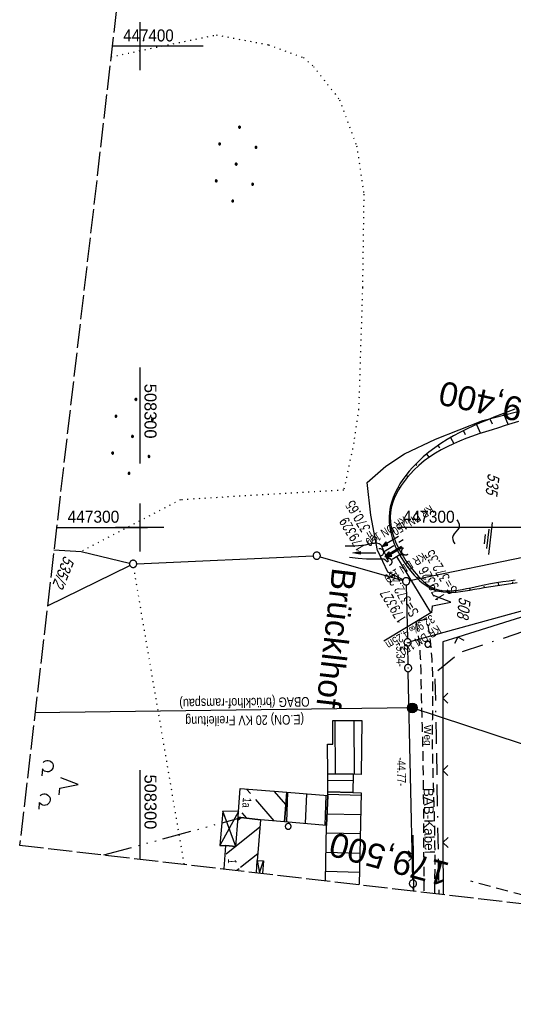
# Model space of a CAD drawing. Extents: x 508275 to 508667, y 447201 to 448341.
# Tile 1 of 33: x 508275 to 508378, y 447201 to 447406. Entities that reach past the tile are written whole.
import ezdxf
from ezdxf.enums import TextEntityAlignment as Align

# ---------------------------------------------------------------- set-up
doc = ezdxf.new("R2010")
doc.units = 0
doc.header["$LTSCALE"] = 10
doc.header["$MEASUREMENT"] = 0
for name, pattern in [('ACAD_ISO14W100', [25.5, 12, -3, 0.5, -3, 0.5, -3, 0.5, -3]), ('ACAD_ISO16W100', [73, 15, -6.5, 15, -6.5, 15, -7, 1, -7]), ('AUSGEZOGEN', [0]), ('LT00', [0]), ('LT11', [0.3, 0.2, -0.1]), ('LT14', [0.6, 0.5, -0.1]), ('LT17', [0.15, 0.1, -0.05]), ('PUNKTX2_STR', [0.6, 0.1, -0.5]), ('STRICHLINIE2', [0.375, 0.25, -0.125])]:
    doc.linetypes.add(name, pattern=pattern)
doc.layers.get('0').update_dxf_attribs({"linetype": 'LT00'})
for name, color, linetype in [('--EK_Halt-Pfeil', 4, 'LT00'), ('--EK_Haltung', 7, 'STRICHLINIE2'), ('--EK_Haltung-Text', 140, 'LT00'), ('--EK_RRB', 181, 'LT00'), ('--EK_RRB_SYMB', 181, 'LT00'), ('--EK_Schacht-Text', 5, 'LT00'), ('--EK_ST-93-1', 30, 'LT17'), ('--EL_DFK_AB_L', 21, 'LT00'), ('--EL_DFK_AB_P', 7, 'LT00'), ('--EL_Halt-Pfeil', 4, 'LT00'), ('--EL_Haltung', 182, 'STRICHLINIE2'), ('--EL_Haltung-Text', 182, 'LT00'), ('--WASSER_NUTZUNG', 180, 'Continuous'), ('ABSTAND', 8, 'LT00'), ('AS_TEXT_A', 152, 'Continuous'), ('BAB-KABEL', 220, 'ACAD_ISO16W100'), ('BAB-KABEL_TEXT', 221, 'Continuous'), ('DFK_AB_L', 21, 'LT00'), ('DFK_AB_P', 7, 'LT00'), ('DFK_BEB_SCHR', 254, 'LT00'), ('DFK_BEBAUUNG', 250, 'LT00'), ('DFK_FLUR_NR', 250, 'LT00'), ('DFK_GZPKT', 250, 'LT00'), ('DFK_HAUSNR', 250, 'LT00'), ('DFK_KATASTER', 250, 'LT00'), ('DFK_NUTZUNG', 250, 'LT00'), ('DFK_NUTZUNGSGRENZE', 70, 'PUNKTX2_STR'), ('DFK_VERMPKT', 252, 'LT00'), ('FELDWEG_TEXT', 250, 'Continuous'), ('PFEIL', 140, 'AUSGEZOGEN'), ('STROM_FREILTG', 80, 'STROMFREILEITUNG'), ('STROM_TEXT', 80, 'Continuous'), ('TELEKOM', 210, 'ACAD_ISO14W100'), ('V126_BOESCH', 250, 'LT00'), ('V126_BOSCHUNG', 250, 'LT00'), ('V126_FELDWEG', 250, 'LT11'), ('V126_GRABEN', 250, 'LT00'), ('V126_RASTER', 250, 'LT00'), ('V126_UK_DURCH', 182, 'LT00'), ('V126_ZAUN', 40, 'LT00'), ('V127_BOESCH', 250, 'LT00'), ('V127_BOSCHUNG', 250, 'LT00'), ('V127_FELDWEG', 250, 'LT11'), ('V127_GRABEN', 250, 'LT00'), ('V127_RASTER', 250, 'LT00'), ('V127_UK_DURCH', 182, 'LT00'), ('V127_ZAUN', 40, 'LT00')]:
    doc.layers.add(name, color=color, linetype=linetype)
doc.layers.add('-BLATT_126-RAND', color=7, linetype='LT14', plot=False)
doc.styles.add('Arial', font='ARIAL.TTF')
doc.styles.add('Beschrift', font='ARIAL.TTF')
doc.styles.add('Haltungsbeschriftung', font='ARIAL.TTF', dxfattribs={"width": 0.75})
doc.styles.add('schachtbeschriftung', font='romans.shx', dxfattribs={"width": 0.75, "height": 2})
doc.styles.get("Standard").update_dxf_attribs({"font": 'ARIAL.TTF'})
doc.styles.add('Strom', font='txt-alt.shx')
doc.styles.add('Versorgungsltg', font='ARIAL.TTF', dxfattribs={"width": 0.8, "height": 2})
doc.linetypes.add('STROMFREILEITUNG', pattern='A,12.7,-5.5,["xx",Strom,S=2.5,R=0,X=-2.6,Y=-0.85],-4.35', length=22.55)

# ---------------------------------------------------------------- blocks, each defined once
blk = doc.blocks.new('SYMB7010')
at = {"color": 0, "linetype": 'ByBlock'}
for points in [[(-0.031408, 0.499213), (-0.093728, 0.49134), (-0.15457, 0.475719), (-0.212975, 0.452595), (-0.268021, 0.422333), (-0.31884, 0.385411), (-0.36463, 0.342411), (-0.40467, 0.29401), (-0.438329, 0.240973), (-0.465074, 0.184136), (-0.484486, 0.124395), (-0.496256, 0.062692), (-0.5002, 0)], [(-0.5002, 0), (-0.496256, -0.062692), (-0.484486, -0.124395), (-0.465075, -0.184136), (-0.438329, -0.240973), (-0.404671, -0.29401), (-0.36463, -0.342411), (-0.31884, -0.385411), (-0.268021, -0.422333), (-0.212975, -0.452595), (-0.154571, -0.475719), (-0.093728, -0.49134), (-0.031408, -0.499213), (0.031408, -0.499213)], [(0.5002, 0), (0.496256, 0.062692), (0.484485, 0.124395), (0.465074, 0.184136), (0.438329, 0.240973), (0.40467, 0.29401), (0.36463, 0.342411), (0.31884, 0.385411), (0.268021, 0.422333), (0.212975, 0.452595), (0.15457, 0.475719), (0.093728, 0.49134), (0.031408, 0.499213), (-0.031408, 0.499213)], [(0.031408, -0.499213), (0.093728, -0.491341), (0.15457, -0.475719), (0.212975, -0.452595), (0.268021, -0.422333), (0.31884, -0.385411), (0.36463, -0.342411), (0.404671, -0.294011), (0.438329, -0.240974), (0.465075, -0.184136), (0.484486, -0.124395), (0.496256, -0.062692), (0.500201, 0)]]:
    blk.add_lwpolyline(points, dxfattribs=at)
blk = doc.blocks.new('SYMB7222')
at = {"color": 0, "linetype": 'ByBlock'}
blk.add_line((0, 0.185), (-0.11, -0.185), dxfattribs=at)
blk.add_lwpolyline([(0.25, -0.185), (0.11, -0.185), (0, 0.185)], dxfattribs=at)
blk = doc.blocks.new('Ackerland7')
at = {"layer": 'DFK_NUTZUNG', "color": 0, "linetype": 'ByBlock'}
for p, q in [((-4, 3.93), (-4, 3.67)), ((-3.95, 3.63), (-3.95, 3.97)), ((-3.9, 3.99), (-3.9, 3.61)), ((-3.85, 3.6), (-3.85, 4)), ((-3.8, 3.99), (-3.8, 3.61)), ((-3.75, 3.63), (-3.75, 3.97)), ((-3.7, 3.93), (-3.7, 3.67)), ((-3.65, 3.8), (-3.65, 3.8)), ((3.7, 3.93), (3.7, 3.67)), ((3.75, 3.63), (3.75, 3.97)), ((3.8, 3.99), (3.8, 3.61)), ((3.85, 3.6), (3.85, 4)), ((3.9, 3.99), (3.9, 3.61)), ((3.95, 3.63), (3.95, 3.97)), ((4, 3.93), (4, 3.67)), ((4.05, 3.8), (4.05, 3.8)), ((-7.85, 0.13), (-7.85, -0.13)), ((-7.8, -0.17), (-7.8, 0.17)), ((-7.75, 0.19), (-7.75, -0.19)), ((-7.7, -0.2), (-7.7, 0.2)), ((-7.65, 0.19), (-7.65, -0.19)), ((-7.6, -0.17), (-7.6, 0.17)), ((-7.55, 0.13), (-7.55, -0.13)), ((-7.5, 0), (-7.5, 0)), ((-0.15, 0.13), (-0.15, -0.13)), ((-0.1, -0.17), (-0.1, 0.17)), ((-0.05, 0.19), (-0.05, -0.19)), ((0, -0.2), (0, 0.2)), ((0.05, 0.19), (0.05, -0.19)), ((0.1, -0.17), (0.1, 0.17)), ((0.15, 0.13), (0.15, -0.13)), ((0.2, 0), (0.2, 0)), ((7.55, 0.13), (7.55, -0.13)), ((7.6, -0.17), (7.6, 0.17)), ((7.65, 0.19), (7.65, -0.19)), ((7.7, -0.2), (7.7, 0.2)), ((7.75, 0.19), (7.75, -0.19)), ((7.8, -0.17), (7.8, 0.17)), ((7.85, 0.13), (7.85, -0.13)), ((7.9, 0), (7.9, 0)), ((-4, -3.67), (-4, -3.93)), ((-3.95, -3.97), (-3.95, -3.63)), ((-3.9, -3.61), (-3.9, -3.99)), ((-3.85, -4), (-3.85, -3.6)), ((-3.8, -3.61), (-3.8, -3.99)), ((-3.75, -3.97), (-3.75, -3.63)), ((-3.7, -3.67), (-3.7, -3.93)), ((-3.65, -3.8), (-3.65, -3.8)), ((3.7, -3.67), (3.7, -3.93)), ((3.75, -3.97), (3.75, -3.63)), ((3.8, -3.61), (3.8, -3.99)), ((3.85, -4), (3.85, -3.6)), ((3.9, -3.61), (3.9, -3.99)), ((3.95, -3.97), (3.95, -3.63)), ((4, -3.67), (4, -3.93)), ((4.05, -3.8), (4.05, -3.8))]:
    blk.add_line(p, q, dxfattribs=at)
for points in [[(-3.65, 3.8), (-3.67, 3.89), (-3.73, 3.96), (-3.81, 3.99), (-3.89, 3.99), (-3.97, 3.96), (-4.03, 3.89), (-4.05, 3.8), (-4.03, 3.71), (-3.97, 3.64), (-3.89, 3.6), (-3.81, 3.6), (-3.73, 3.64), (-3.67, 3.71), (-3.65, 3.8)], [(4.05, 3.8), (4.03, 3.89), (3.97, 3.96), (3.89, 3.99), (3.81, 3.99), (3.73, 3.96), (3.67, 3.89), (3.65, 3.8), (3.67, 3.71), (3.73, 3.64), (3.81, 3.61), (3.89, 3.61), (3.97, 3.64), (4.03, 3.71), (4.05, 3.8)], [(-7.5, 0), (-7.52, 0.09), (-7.58, 0.16), (-7.66, 0.19), (-7.74, 0.19), (-7.82, 0.16), (-7.88, 0.09), (-7.9, 0)], [(0.2, 0), (0.18, 0.09), (0.12, 0.16), (0.04, 0.19), (-0.04, 0.19), (-0.12, 0.16), (-0.18, 0.09), (-0.2, 0)], [(-0.2, 0), (-0.18, -0.09), (-0.12, -0.16), (-0.04, -0.19), (0.04, -0.19), (0.12, -0.16), (0.18, -0.09), (0.2, 0)], [(7.9, 0), (7.88, 0.09), (7.82, 0.16), (7.74, 0.19), (7.66, 0.19), (7.58, 0.16), (7.52, 0.09), (7.5, 0)], [(7.5, 0), (7.52, -0.09), (7.58, -0.16), (7.66, -0.19), (7.74, -0.19), (7.82, -0.16), (7.88, -0.09), (7.9, 0)], [(-7.9, 0), (-7.88, -0.09), (-7.82, -0.16), (-7.74, -0.19), (-7.66, -0.19), (-7.58, -0.16), (-7.52, -0.09), (-7.5, 0)], [(-3.65, -3.8), (-3.67, -3.71), (-3.73, -3.64), (-3.81, -3.61), (-3.89, -3.61), (-3.97, -3.64), (-4.03, -3.71), (-4.05, -3.8), (-4.03, -3.89), (-3.97, -3.96), (-3.89, -3.99), (-3.81, -3.99), (-3.73, -3.96), (-3.67, -3.89), (-3.65, -3.8)], [(4.05, -3.8), (4.03, -3.71), (3.97, -3.64), (3.89, -3.61), (3.81, -3.61), (3.73, -3.64), (3.67, -3.71), (3.65, -3.8), (3.67, -3.89), (3.73, -3.96), (3.81, -3.99), (3.89, -3.99), (3.97, -3.96), (4.03, -3.89), (4.05, -3.8)]]:
    blk.add_lwpolyline(points, dxfattribs=at)
blk = doc.blocks.new('SYMB7201')
at = {"color": 0, "linetype": 'ByBlock'}
for p, q in [((0, 0.385), (-0.11, 0.015)), ((-0.255, -0.385), (-0.115, -0.385)), ((0.445, -0.385), (0.585, -0.385))]:
    blk.add_line(p, q, dxfattribs=at)
for points in [[(0.25, 0.015), (0.11, 0.015), (0, 0.385)], [(-0.393816, -0.383308), (-0.416239, -0.362945), (-0.432849, -0.337617), (-0.442589, -0.308936), (-0.444836, -0.27873), (-0.439449, -0.248923), (-0.426769, -0.221415), (-0.407606, -0.197958), (-0.38318, -0.180047), (-0.355047, -0.168823), (-0.325, -0.165), (-0.294953, -0.168823), (-0.26682, -0.180047), (-0.242394, -0.197959), (-0.223231, -0.221415), (-0.210551, -0.248923), (-0.205164, -0.27873), (-0.207411, -0.308936), (-0.21715, -0.337617), (-0.233761, -0.362945), (-0.256184, -0.383308)], [(0.306185, -0.383308), (0.283761, -0.362945), (0.267151, -0.337617), (0.257411, -0.308936), (0.255164, -0.27873), (0.260552, -0.248923), (0.273231, -0.221415), (0.292394, -0.197958), (0.31682, -0.180047), (0.344953, -0.168823), (0.375, -0.165), (0.405047, -0.168823), (0.43318, -0.180047), (0.457606, -0.197959), (0.476769, -0.221415), (0.489449, -0.248923), (0.494836, -0.27873), (0.492589, -0.308936), (0.48285, -0.337617), (0.466239, -0.362945), (0.443816, -0.383308)]]:
    blk.add_lwpolyline(points, dxfattribs=at)
blk = doc.blocks.new('SYMB0003')
at = {"color": 0, "linetype": 'ByBlock'}
for p, q in [((-0.015712, 0), (0.010166, 0.012015)), ((0, -0.021257), (-0.015712, 0)), ((0.010166, 0.012015), (0, -0.021257))]:
    blk.add_line(p, q, dxfattribs=at)
for points in [[(-0.031395, 0.499013), (-0.093691, 0.491144), (-0.154509, 0.475528), (-0.21289, 0.452414), (-0.267913, 0.422164), (-0.318712, 0.385257), (-0.364484, 0.342274), (-0.404509, 0.293893), (-0.438154, 0.240877), (-0.464888, 0.184062), (-0.484292, 0.124345), (-0.496058, 0.062667), (-0.5, 0)], [(-0.5, 0), (-0.496058, -0.062667), (-0.484292, -0.124345), (-0.464888, -0.184062), (-0.438154, -0.240877), (-0.404509, -0.293893), (-0.364485, -0.342274), (-0.318712, -0.385257), (-0.267914, -0.422164), (-0.21289, -0.452414), (-0.154509, -0.475529), (-0.093691, -0.491144), (-0.031395, -0.499014), (0.031395, -0.499014)], [(0.5, 0), (0.496057, 0.062667), (0.484292, 0.124345), (0.464888, 0.184062), (0.438153, 0.240877), (0.404509, 0.293893), (0.364484, 0.342274), (0.318712, 0.385257), (0.267913, 0.422164), (0.21289, 0.452414), (0.154509, 0.475528), (0.093691, 0.491144), (0.031395, 0.499013), (-0.031395, 0.499013)], [(0.031395, -0.499014), (0.093691, -0.491144), (0.154509, -0.475529), (0.21289, -0.452414), (0.267914, -0.422164), (0.318712, -0.385257), (0.364485, -0.342274), (0.404509, -0.293893), (0.438154, -0.240877), (0.464889, -0.184062), (0.484292, -0.124345), (0.496058, -0.062667), (0.5, 0)]]:
    blk.add_lwpolyline(points, dxfattribs=at)
blk = doc.blocks.new('SYMB0024')
at = {"color": 0, "linetype": 'ByBlock'}
for p, q in [((-0.5, 0.5), (0, 0)), ((0, 0), (0.5, 0.5))]:
    blk.add_line(p, q, dxfattribs=at)
blk = doc.blocks.new('Pfreil3')
at = {"layer": 'PFEIL'}
blk.add_hatch(color=256, dxfattribs=at).paths.add_polyline_path([(-1.55, 0.27), (-1.55, -0.27), (0, 0)])
for p, q in [((-1.55, 0), (-4.83, 0)), ((-1.55, -0.27), (-1.55, 0.27)), ((-1.55, 0.27), (0, 0)), ((0, 0), (-1.55, -0.27))]:
    blk.add_line(p, q, dxfattribs=at)
blk = doc.blocks.new('SYMB1107')
at = {"color": 0, "linetype": 'ByBlock'}
for points in [[(-0.2, 0), (-0.196157, 0.039018), (-0.184776, 0.076537), (-0.166294, 0.111114), (-0.141421, 0.141421), (-0.111114, 0.166294), (-0.076537, 0.184776), (-0.039018, 0.196157), (0, 0.2)], [(0, 0.2), (0.039018, 0.196157), (0.076537, 0.184776), (0.111114, 0.166294), (0.141421, 0.141421), (0.166294, 0.111114), (0.184776, 0.076537), (0.196157, 0.039018), (0.2, 0)]]:
    blk.add_lwpolyline(points, dxfattribs=at)
blk = doc.blocks.new('SYMB7251')
at = {"color": 0, "linetype": 'ByBlock'}
for points in [[(-0.25, 0), (-0.208333, 0.028889), (-0.166667, 0.051111), (-0.125, 0.06), (-0.083333, 0.051111), (-0.041667, 0.028889), (0, 0)], [(0, 0), (0.041667, -0.028889), (0.083333, -0.051111), (0.125, -0.06), (0.166667, -0.051111), (0.208333, -0.028889), (0.25, 0)]]:
    blk.add_lwpolyline(points, dxfattribs=at)
blk = doc.blocks.new('SYMB0070')
at = {"color": 0, "linetype": 'ByBlock'}
for p, q in [((-0.5, 0), (0.2, 0)), ((0.5, 0), (0.2, 0.1)), ((0.2, 0.1), (0.2, 0)), ((0.468, 0), (0.21, 0.086)), ((0.21, 0.086), (0.21, -0.086)), ((0.21, -0.086), (0.468, 0)), ((0.22, -0.072), (0.437, 0)), ((0.23, -0.058), (0.405, 0)), ((0.24, -0.045), (0.374, 0)), ((0.342, 0), (0.25, 0.031)), ((0.25, 0.031), (0.25, -0.031)), ((0.25, -0.031), (0.342, 0)), ((0.26, -0.017), (0.31, 0)), ((0.27, -0.003), (0.279, 0))]:
    blk.add_line(p, q, dxfattribs=at)
for points in [[(0.2, 0), (0.2, -0.1), (0.5, 0)], [(0.437, 0), (0.22, 0.072), (0.22, -0.072)], [(0.405, 0), (0.23, 0.058), (0.23, -0.058)], [(0.374, 0), (0.24, 0.045), (0.24, -0.045)], [(0.31, 0), (0.26, 0.017), (0.26, -0.017)], [(0.279, 0), (0.27, 0.003), (0.27, -0.003)]]:
    blk.add_lwpolyline(points, dxfattribs=at)
blk = doc.blocks.new('WASSER2')
at = {"layer": '--EK_RRB_SYMB'}
for p, q in [((-0.335, 0), (0.335, 0)), ((-0.191, -0.054), (0.215, -0.054)), ((-0.071, -0.116), (0.123, -0.116))]:
    blk.add_line(p, q, dxfattribs=at)
blk = doc.blocks.new('SYMB0011')
at = {"color": 0, "linetype": 'ByBlock'}
for p, q in [((0.5, 0), (-0.5, 0)), ((0, 0.5), (0, -0.5))]:
    blk.add_line(p, q, dxfattribs=at)

msp = doc.modelspace()

# ---------------------------------------------------------------- hatches: boundary and pattern name
at = {"layer": 'STROM_TEXT'}
h = msp.add_hatch(color=256, dxfattribs=at)
edge = h.paths.add_edge_path()
edge.add_arc((508356.7, 447262.52), 1, 0, 360)

# ---------------------------------------------------------------- linework, layer by layer
at = {"layer": '--EK_Haltung', "color": 81}
msp.add_line((508350.71, 447294.98), (508354.8, 447297.5), dxfattribs=at)
at = {"layer": '--EK_Haltung'}
msp.add_line((508354.63, 447294.68), (508352.28, 447293.25), dxfattribs=at)
at = {"layer": '--EK_Haltung-Text', "flags": 128}
msp.add_lwpolyline([(508350.76, 447276.44), (508360.53, 447282.34), (508353.46, 447293.97)], dxfattribs=at)
at = {"layer": '--EK_RRB'}
msp.add_lwpolyline([(508378.04, 447324.6), (508376.59, 447324.05), (508375.13, 447323.49), (508373.68, 447322.93), (508372.24, 447322.34), (508370.81, 447321.74), (508369.4, 447321.11), (508368, 447320.46), (508366.62, 447319.77), (508365.27, 447319.04), (508363.94, 447318.27), (508362.65, 447317.45), (508361.39, 447316.58), (508360.17, 447315.65), (508358.99, 447314.66), (508357.86, 447313.61), (508356.77, 447312.49), (508356.06, 447311.68), (508355.38, 447310.83), (508354.73, 447309.96), (508354.13, 447309.06), (508353.59, 447308.13), (508353.11, 447307.18), (508352.69, 447306.21), (508352.35, 447305.22), (508352.1, 447304.22), (508351.93, 447303.2), (508351.86, 447302.14), (508351.88, 447301.08), (508352, 447300.01), (508352.21, 447298.95), (508352.5, 447297.89), (508352.86, 447296.84), (508353.3, 447295.8), (508353.8, 447294.79), (508354.36, 447293.79), (508354.98, 447292.83), (508355.64, 447291.89), (508356.36, 447290.99), (508357.11, 447290.13), (508357.64, 447289.56), (508358.2, 447289.03), (508358.77, 447288.52), (508359.36, 447288.07), (508359.97, 447287.67), (508360.6, 447287.33), (508361.4, 447287), (508362.23, 447286.77), (508363.09, 447286.62), (508363.98, 447286.55), (508364.88, 447286.55), (508365.81, 447286.6), (508366.75, 447286.7), (508367.71, 447286.83), (508368.68, 447287), (508369.66, 447287.17), (508370.65, 447287.36), (508371.65, 447287.54), (508373.02, 447287.77), (508374.4, 447287.98), (508375.78, 447288.18), (508377.16, 447288.37), (508378.52, 447288.55)], dxfattribs=at)
at = {"layer": '--EK_ST-93-1', "ltscale": 2.5}
msp.add_line((508391.08, 447220.55), (508368.89, 447226.5), dxfattribs=at)
at = {"layer": '--EL_DFK_AB_L'}
for p, q in [((508400.31, 447288.33), (508356.44, 447276.34)), ((508355.82, 447271.55), (508355.74, 447275.39)), ((508356.81, 447226.79), (508355.85, 447270.05))]:
    msp.add_line(p, q, dxfattribs=at)
at = {"layer": '--EL_Haltung'}
for p, q in [((508350.71, 447294.98), (508354.8, 447297.5)), ((508354.63, 447294.68), (508352.28, 447293.25))]:
    msp.add_line(p, q, dxfattribs=at)
at = {"layer": '-BLATT_126-RAND'}
msp.add_lwpolyline([(508381.63, 448152.85), (508275.04, 447234.01), (508560.13, 447200.94), (508666.72, 448119.78), (508381.63, 448152.85)], dxfattribs=at)
at = {"layer": 'BAB-KABEL', "ltscale": 0.03, "flags": 128}
msp.add_lwpolyline([(508483.28, 448141.06), (508483.04, 448139.23), (508479.75, 448113.4), (508481.53, 448103.17), (508480.16, 448094.26), (508478.94, 448090.58), (508477.43, 448087.4), (508476.34, 448080.03), (508472.78, 448052.02), (508471.01, 448040.42), (508470.05, 448032.88), (508469.51, 448025.92), (508468.69, 448016.78), (508466.83, 447996.18), (508463.71, 447929.6), (508460.37, 447843.86), (508458.4, 447784.54), (508457.29, 447767.2), (508455.21, 447723.04), (508453.73, 447699.29), (508451.38, 447637.7), (508449.2, 447601.32), (508447.46, 447580.35), (508445.55, 447556.95), (508439.9, 447511.62), (508435.63, 447479.34), (508431.54, 447447.33), (508425.81, 447408.25), (508422.06, 447386.25), (508419.49, 447370.36), (508419.46, 447366.69), (508417.02, 447353.03), (508419.67, 447348.57), (508418.26, 447336.94), (508413.79, 447330.93), (508402.03, 447282.82), (508386.1, 447280.45), (508366.68, 447274.03), (508361.37, 447269.7), (508361.66, 447256.67), (508362.2, 447223.9)], dxfattribs=at)
at = {"layer": 'DFK_AB_L'}
for p, q in [((508400.31, 447288.33), (508356.44, 447276.34)), ((508355.82, 447271.55), (508355.74, 447275.39)), ((508356.81, 447226.79), (508355.85, 447270.05)), ((508356.84, 447225.29), (508356.86, 447224.52))]:
    msp.add_line(p, q, dxfattribs=at)
at = {"layer": 'DFK_BEB_SCHR'}
for p, q in [((508340.62, 447259.91), (508340.66, 447248.8)), ((508344.66, 447248.73), (508344.62, 447259.89)), ((508339.11, 447247.53), (508344.36, 447247.44)), ((508323.06, 447244.73), (508322.25, 447245.67)), ((508327.93, 447245.22), (508330.4, 447242.37)), ((508330.76, 447245), (508330.53, 447238.85)), ((508327.98, 447239.05), (508324.16, 447243.46)), ((508334.52, 447238.5), (508334.76, 447244.68)), ((508338.75, 447244.36), (508338.51, 447238.15)), ((508346.07, 447244.34), (508339.12, 447244.52)), ((508321.24, 447240.72), (508322.21, 447239.61)), ((508320.41, 447239.19), (508321.1, 447239.74)), ((508338.97, 447240.52), (508345.98, 447240.35)), ((508325.01, 447237.73), (508318.01, 447232.17)), ((508345.9, 447236.34), (508338.85, 447236.52)), ((508338.78, 447232.52), (508345.81, 447232.35)), ((508320.97, 447229.41), (508324.57, 447232.28)), ((508320.18, 447228.78), (508320.67, 447229.17)), ((508345.72, 447228.35), (508338.7, 447228.52))]:
    msp.add_line(p, q, dxfattribs=at)
at = {"layer": 'DFK_BEBAUUNG'}
for p, q in [((508317.29, 447241.05), (508316.66, 447233.95)), ((508320.56, 447241.03), (508316.66, 447233.95)), ((508319.98, 447233.74), (508317.29, 447241.05)), ((508320.56, 447241.03), (508317.29, 447241.05)), ((508320.46, 447239.81), (508320.56, 447241.03)), ((508319.98, 447233.74), (508320.46, 447239.81)), ((508316.66, 447233.95), (508317.93, 447233.94)), ((508319.98, 447233.74), (508317.93, 447233.94)), ((508324.27, 447228.3), (508324.46, 447230.83)), ((508324.46, 447230.83), (508324.92, 447228.23)), ((508324.92, 447228.23), (508325.74, 447230.73))]:
    msp.add_line(p, q, dxfattribs=at)
for points in [[(508339.11, 447248.83), (508339.09, 447254.98), (508340.17, 447254.98), (508340.15, 447259.92), (508346.18, 447259.88), (508346.1, 447248.71), (508344.38, 447248.74), (508339.11, 447248.83)], [(508339.11, 447248.83), (508344.38, 447248.74), (508344.33, 447244.93), (508339.12, 447245.06), (508339.11, 447248.83)], [(508330.59, 447245.01), (508330.15, 447238.88), (508325.13, 447239.28), (508320.46, 447239.81), (508320.56, 447241.03), (508320.93, 447245.78), (508330.59, 447245.01)], [(508339.12, 447244.33), (508338.88, 447238.12), (508330.15, 447238.88), (508330.59, 447245.01), (508339.12, 447244.33)], [(508338.67, 447226.63), (508338.88, 447238.12), (508339.12, 447244.33), (508339.12, 447245.06)], [(508339.12, 447245.06), (508344.33, 447244.93), (508346.08, 447244.89), (508345.67, 447225.82)], [(508317.54, 447229.08), (508317.93, 447233.94), (508319.98, 447233.74), (508320.46, 447239.81)], [(508320.46, 447239.81), (508325.13, 447239.28), (508324.65, 447233.27), (508324.46, 447230.83), (508325.74, 447230.73), (508325.57, 447228.15)]]:
    msp.add_lwpolyline(points, dxfattribs=at)
at = {"layer": 'DFK_KATASTER'}
for p, q in [((508371.38, 447322.27), (508378.35, 447324.01)), ((508361.56, 447318.33), (508371.38, 447322.27)), ((508355.09, 447315.28), (508361.56, 447318.33)), ((508351.23, 447312.73), (508355.09, 447315.28)), ((508347.31, 447309.33), (508351.23, 447312.73)), ((508348.05, 447302.58), (508347.31, 447309.33)), ((508349.43, 447295.22), (508348.05, 447302.58)), ((508356.15, 447288.98), (508398.17, 447297.67)), ((508282.16, 447295.4), (508287.85, 447295.01)), ((508287.85, 447295.01), (508297.91, 447292.62)), ((508299.39, 447292.48), (508336.08, 447294.11)), ((508337.55, 447293.94), (508354.7, 447289.03)), ((508349.43, 447295.22), (508351.51, 447290.82)), ((508280.81, 447283.75), (508297.97, 447292.12)), ((508351.51, 447290.82), (508354.75, 447289.17)), ((508355.44, 447288.08), (508355.7, 447276.89))]:
    msp.add_line(p, q, dxfattribs=at)
at = {"layer": 'DFK_NUTZUNGSGRENZE', "ltscale": 0.2}
for p, q in [((508294.05, 447397.82), (508315.91, 447402.37)), ((508315.91, 447402.37), (508326.82, 447400.29)), ((508326.82, 447400.29), (508334.08, 447397.63)), ((508334.08, 447397.63), (508336.13, 447395.82)), ((508336.13, 447395.82), (508341.58, 447388.87)), ((508341.58, 447388.87), (508345.13, 447379.31)), ((508345.13, 447379.31), (508346.62, 447369.26)), ((508346.62, 447369.26), (508346.34, 447349.86)), ((508346.34, 447349.86), (508345.54, 447324.55)), ((508345.54, 447324.55), (508344.52, 447317.59)), ((508344.52, 447317.59), (508342.45, 447307.79)), ((508342.45, 447307.79), (508308.47, 447305.76)), ((508308.47, 447305.76), (508287.85, 447295.01)), ((508309.28, 447230.04), (508298.77, 447291.71))]:
    msp.add_line(p, q, dxfattribs=at)
at = {"layer": 'STROM_FREILTG', "ltscale": 0.05, "flags": 128}
msp.add_lwpolyline([(508534.85, 447203.87), (508527.63, 447206.27), (508356.7, 447262.52), (508278.23, 447261.49)], dxfattribs=at)
at = {"layer": 'STROM_TEXT'}
msp.add_circle((508356.7, 447262.52), 1, dxfattribs=at)
at = {"layer": 'TELEKOM', "ltscale": 0.05, "flags": 128}
msp.add_lwpolyline([(508292.54, 447231.98), (508321.1, 447239.74)], dxfattribs=at)
at = {"layer": 'V126_BOESCH'}
for points in [[(508378.04, 447324.6), (508376.59, 447324.05), (508375.13, 447323.49), (508373.68, 447322.93), (508372.24, 447322.34), (508370.81, 447321.74), (508369.4, 447321.11), (508368, 447320.46), (508366.62, 447319.77), (508365.27, 447319.04), (508363.94, 447318.27), (508362.65, 447317.45), (508361.39, 447316.58), (508360.17, 447315.65), (508358.99, 447314.66), (508357.86, 447313.61), (508356.77, 447312.49), (508356.06, 447311.68), (508355.38, 447310.83), (508354.73, 447309.96), (508354.13, 447309.06), (508353.59, 447308.13), (508353.11, 447307.18), (508352.69, 447306.21), (508352.35, 447305.22), (508352.1, 447304.22), (508351.93, 447303.2), (508351.86, 447302.14), (508351.88, 447301.08), (508352, 447300.01), (508352.21, 447298.95), (508352.5, 447297.89), (508352.86, 447296.84), (508353.3, 447295.8), (508353.8, 447294.79), (508354.36, 447293.79), (508354.98, 447292.83), (508355.64, 447291.89), (508356.36, 447290.99), (508357.11, 447290.13), (508357.64, 447289.56), (508358.2, 447289.03), (508358.77, 447288.52), (508359.36, 447288.07), (508359.97, 447287.67), (508360.6, 447287.33), (508361.4, 447287), (508362.23, 447286.77), (508363.09, 447286.62), (508363.98, 447286.55), (508364.88, 447286.55), (508365.81, 447286.6), (508366.75, 447286.7), (508367.71, 447286.83), (508368.68, 447287), (508369.66, 447287.17), (508370.65, 447287.36), (508371.65, 447287.54), (508373.02, 447287.77), (508374.4, 447287.98), (508375.78, 447288.18), (508377.16, 447288.37), (508378.52, 447288.55)], [(508378.79, 447322.02), (508377.42, 447321.59), (508376.04, 447321.17), (508374.66, 447320.75), (508373.29, 447320.33), (508371.91, 447319.9), (508370.55, 447319.45), (508369.2, 447318.98), (508367.86, 447318.49), (508366.54, 447317.97), (508365.24, 447317.4), (508363.96, 447316.8), (508362.72, 447316.14), (508361.5, 447315.43), (508360.32, 447314.66), (508359.18, 447313.83), (508358.08, 447312.92), (508357.03, 447311.93), (508356.31, 447311.19), (508355.62, 447310.4), (508354.98, 447309.57), (508354.38, 447308.72), (508353.83, 447307.84), (508353.35, 447306.94), (508352.93, 447306.01), (508352.59, 447305.07), (508352.34, 447304.11), (508352.18, 447303.15), (508352.12, 447302.12), (508352.16, 447301.1), (508352.29, 447300.07), (508352.52, 447299.04), (508352.83, 447298.02), (508353.22, 447297), (508353.68, 447296), (508354.2, 447295.02), (508354.77, 447294.05), (508355.39, 447293.1), (508356.06, 447292.18), (508356.76, 447291.28), (508357.48, 447290.41), (508357.98, 447289.85), (508358.49, 447289.31), (508359.01, 447288.81), (508359.55, 447288.35), (508360.1, 447287.94), (508360.68, 447287.59), (508361.4, 447287.27), (508362.14, 447287.05), (508362.91, 447286.9), (508363.71, 447286.84), (508364.53, 447286.83), (508365.37, 447286.89), (508366.22, 447286.99), (508367.1, 447287.13), (508367.99, 447287.3), (508368.89, 447287.48), (508369.8, 447287.68), (508370.71, 447287.89), (508371.63, 447288.08), (508372.94, 447288.34), (508374.24, 447288.56), (508375.54, 447288.77), (508376.84, 447288.96), (508378.13, 447289.15)]]:
    msp.add_lwpolyline(points, dxfattribs=at)
at = {"layer": 'V126_BOSCHUNG'}
for p, q in [((508372.86, 447322.6), (508373.31, 447321.53)), ((508375.68, 447323.71), (508376.61, 447321.34)), ((508370.07, 447321.42), (508370.91, 447319.57)), ((508364.63, 447318.68), (508365.35, 447317.45)), ((508367.32, 447320.12), (508367.71, 447319.35)), ((508362.05, 447317.05), (508362.38, 447316.59)), ((508359.63, 447315.21), (508360.18, 447314.56)), ((508357.4, 447313.15), (508357.63, 447312.94)), ((508355.41, 447310.88), (508355.79, 447310.59)), ((508353.73, 447308.37), (508353.89, 447308.29)), ((508352.49, 447305.65), (508352.76, 447305.56)), ((508351.89, 447302.76), (508352.02, 447302.75)), ((508352.04, 447299.8), (508352.34, 447299.85)), ((508352.83, 447296.92), (508353.01, 447296.99)), ((508354.13, 447294.19), (508354.54, 447294.43)), ((508355.8, 447291.69), (508356, 447291.84)), ((508357.79, 447289.42), (508358.09, 447289.73)), ((508360.14, 447287.57), (508360.21, 447287.7)), ((508371.71, 447287.55), (508371.67, 447287.82)), ((508374.67, 447288.02), (508374.58, 447288.62)), ((508377.64, 447288.43), (508377.59, 447288.75)), ((508362.82, 447286.66), (508362.87, 447286.91)), ((508365.78, 447286.6), (508365.77, 447286.76)), ((508368.76, 447287.01), (508368.69, 447287.44))]:
    msp.add_line(p, q, dxfattribs=at)
at = {"layer": 'V126_FELDWEG', "flags": 128}
for points in [[(508359.81, 447280.92), (508358.8, 447280.72), (508357.47, 447280.47)], [(508357.47, 447280.47), (508357.63, 447279.46), (508357.79, 447278.45), (508357.94, 447277.44), (508358.07, 447276.42), (508358.18, 447275.41), (508358.29, 447274.14), (508358.37, 447272.87), (508358.43, 447271.59), (508358.46, 447270.32), (508358.48, 447269.04), (508358.5, 447267.76), (508358.52, 447266.48), (508358.56, 447264.58), (508358.61, 447262.68), (508358.66, 447260.77), (508358.72, 447258.87), (508358.78, 447256.97), (508358.85, 447254.01), (508358.91, 447251.04), (508358.95, 447248.08), (508358.98, 447245.12), (508359.01, 447242.15), (508359.03, 447239.19), (508359.04, 447236.22), (508359.06, 447232.97), (508359.07, 447229.72), (508359.07, 447226.47), (508359.07, 447224.26)], [(508361.39, 447223.99), (508361.4, 447224.84), (508361.42, 447227.12), (508361.43, 447229.39), (508361.43, 447231.66), (508361.42, 447233.94), (508361.4, 447236.21), (508361.36, 447238.31), (508361.3, 447240.42), (508361.24, 447242.53), (508361.18, 447244.63), (508361.11, 447246.74), (508361.05, 447248.85), (508360.99, 447250.95), (508360.95, 447253.06), (508360.92, 447255.16), (508360.92, 447257.27), (508360.92, 447258.76), (508360.94, 447260.24), (508360.96, 447261.73), (508360.98, 447263.22), (508360.99, 447264.71), (508361, 447266.2), (508360.99, 447267.8), (508360.96, 447269.41), (508360.9, 447271.02), (508360.82, 447272.63), (508360.7, 447274.23), (508360.54, 447275.83), (508360.39, 447277.1), (508360.21, 447278.38), (508360.01, 447279.65), (508359.81, 447280.92)]]:
    msp.add_lwpolyline(points, dxfattribs=at)
at = {"layer": 'V126_GRABEN'}
msp.add_lwpolyline([(508342.76, 447296.2), (508343.42, 447296.2), (508344.09, 447296.21), (508344.78, 447296.23), (508345.48, 447296.27), (508346.2, 447296.34), (508346.95, 447296.44), (508347.74, 447296.58), (508348.11, 447296.65), (508348.49, 447296.73), (508348.85, 447296.78), (508349.2, 447296.8), (508349.51, 447296.78), (508349.8, 447296.7), (508350.04, 447296.54), (508350.2, 447296.35), (508350.33, 447296.11), (508350.45, 447295.84), (508350.55, 447295.56), (508350.65, 447295.29), (508350.8, 447294.94), (508350.96, 447294.62), (508351.13, 447294.31), (508351.29, 447293.98), (508351.44, 447293.61), (508351.58, 447293.2), (508351.61, 447293.07), (508351.64, 447292.95), (508351.64, 447292.87), (508351.59, 447292.84), (508351.49, 447292.9), (508351.35, 447293.02), (508351.18, 447293.17), (508351, 447293.31), (508350.82, 447293.41), (508350.64, 447293.45), (508348.9, 447293.4), (508347.15, 447293.43), (508345.41, 447293.55), (508343.67, 447293.75)], dxfattribs=at)
at = {"layer": 'V126_RASTER'}
for p, q in [((508300, 447405), (508300, 447395)), ((508313.2, 447400), (508294.3, 447400)), ((508300, 447305), (508300, 447295)), ((508282.7, 447300), (508301.6, 447300)), ((508300, 447249.62), (508300, 447231.12))]:
    msp.add_line(p, q, dxfattribs=at)
at = {"layer": 'V126_ZAUN'}
for p, q in [((508380.49, 447281.7), (508366.17, 447277.24)), ((508363.05, 447264.54), (508363.07, 447249.54)), ((508363.07, 447249.54), (508363.08, 447234.54)), ((508356.93, 447231.76), (508356.88, 447236.08)), ((508363.08, 447234.54), (508363.09, 447223.8)), ((508357, 447224.5), (508356.93, 447231.76))]:
    msp.add_line(p, q, dxfattribs=at)
msp.add_lwpolyline([(508366.17, 447277.24), (508363.05, 447276.27), (508363.05, 447264.54)], dxfattribs=at)
at = {"layer": 'V127_BOESCH'}
for points in [[(508355.18, 447310.56), (508354.73, 447309.96), (508354.13, 447309.06), (508353.59, 447308.13), (508353.11, 447307.18), (508352.69, 447306.21), (508352.35, 447305.22), (508352.1, 447304.22), (508351.93, 447303.2), (508351.86, 447302.14), (508351.88, 447301.08), (508352, 447300.01), (508352.21, 447298.95), (508352.5, 447297.89), (508352.86, 447296.84), (508353.3, 447295.8), (508353.8, 447294.79), (508354.36, 447293.79), (508354.98, 447292.83), (508355.64, 447291.89), (508356.36, 447290.99), (508357.11, 447290.13), (508357.64, 447289.56), (508358.2, 447289.03), (508358.77, 447288.52), (508359.36, 447288.07), (508359.97, 447287.67), (508360.6, 447287.33), (508361.4, 447287), (508362.23, 447286.77), (508363.09, 447286.62), (508363.98, 447286.55), (508364.88, 447286.55), (508365.81, 447286.6), (508366.75, 447286.7), (508367.71, 447286.83), (508368.68, 447287), (508369.66, 447287.17), (508370.65, 447287.36), (508371.65, 447287.54), (508373.02, 447287.77), (508374.4, 447287.98), (508375.78, 447288.18), (508377.16, 447288.37), (508378.52, 447288.55)], [(508355.61, 447310.38), (508354.98, 447309.57), (508354.38, 447308.72), (508353.83, 447307.84), (508353.35, 447306.94), (508352.93, 447306.01), (508352.59, 447305.07), (508352.34, 447304.11), (508352.18, 447303.15), (508352.12, 447302.12), (508352.16, 447301.1), (508352.29, 447300.07), (508352.52, 447299.04), (508352.83, 447298.02), (508353.22, 447297), (508353.68, 447296), (508354.2, 447295.02), (508354.77, 447294.05), (508355.39, 447293.1), (508356.06, 447292.18), (508356.76, 447291.28), (508357.48, 447290.41), (508357.98, 447289.85), (508358.49, 447289.31), (508359.01, 447288.81), (508359.55, 447288.35), (508360.1, 447287.94), (508360.68, 447287.59), (508361.4, 447287.27), (508362.14, 447287.05), (508362.91, 447286.9), (508363.71, 447286.84), (508364.53, 447286.83), (508365.37, 447286.89), (508366.22, 447286.99), (508367.1, 447287.13), (508367.99, 447287.3), (508368.89, 447287.48), (508369.8, 447287.68), (508370.71, 447287.89), (508371.63, 447288.08), (508372.94, 447288.34), (508374.24, 447288.56), (508375.54, 447288.77), (508376.84, 447288.96), (508378.13, 447289.15)]]:
    msp.add_lwpolyline(points, dxfattribs=at)
at = {"layer": 'V127_BOSCHUNG'}
for p, q in [((508353.73, 447308.37), (508353.89, 447308.29)), ((508352.49, 447305.65), (508352.76, 447305.56)), ((508351.89, 447302.76), (508352.02, 447302.75)), ((508352.04, 447299.8), (508352.34, 447299.85)), ((508352.83, 447296.92), (508353.01, 447296.99)), ((508354.13, 447294.19), (508354.54, 447294.43)), ((508355.8, 447291.69), (508356, 447291.84)), ((508357.79, 447289.42), (508358.09, 447289.73)), ((508360.14, 447287.57), (508360.21, 447287.7)), ((508371.71, 447287.55), (508371.67, 447287.82)), ((508374.67, 447288.02), (508374.58, 447288.62)), ((508377.64, 447288.43), (508377.59, 447288.75)), ((508362.82, 447286.66), (508362.87, 447286.91)), ((508365.78, 447286.6), (508365.77, 447286.76)), ((508368.76, 447287.01), (508368.69, 447287.44))]:
    msp.add_line(p, q, dxfattribs=at)
at = {"layer": 'V127_FELDWEG', "flags": 128}
for points in [[(508359.81, 447280.92), (508358.8, 447280.72), (508357.47, 447280.47)], [(508357.47, 447280.47), (508357.63, 447279.46), (508357.79, 447278.45), (508357.94, 447277.44), (508358.07, 447276.42), (508358.18, 447275.41), (508358.29, 447274.14), (508358.37, 447272.87), (508358.43, 447271.59), (508358.46, 447270.32), (508358.48, 447269.04), (508358.5, 447267.76), (508358.52, 447266.48), (508358.56, 447264.58), (508358.61, 447262.68), (508358.66, 447260.77), (508358.72, 447258.87), (508358.78, 447256.97), (508358.85, 447254.01), (508358.91, 447251.04), (508358.95, 447248.08), (508358.98, 447245.12), (508359.01, 447242.15), (508359.03, 447239.19), (508359.04, 447236.22), (508359.06, 447232.97), (508359.07, 447229.72), (508359.07, 447226.47), (508359.07, 447224.26)], [(508361.39, 447223.99), (508361.4, 447224.84), (508361.42, 447227.12), (508361.43, 447229.39), (508361.43, 447231.66), (508361.42, 447233.94), (508361.4, 447236.21), (508361.36, 447238.31), (508361.3, 447240.42), (508361.24, 447242.53), (508361.18, 447244.63), (508361.11, 447246.74), (508361.05, 447248.85), (508360.99, 447250.95), (508360.95, 447253.06), (508360.92, 447255.16), (508360.92, 447257.27), (508360.92, 447258.76), (508360.94, 447260.24), (508360.96, 447261.73), (508360.98, 447263.22), (508360.99, 447264.71), (508361, 447266.2), (508360.99, 447267.8), (508360.96, 447269.41), (508360.9, 447271.02), (508360.82, 447272.63), (508360.7, 447274.23), (508360.54, 447275.83), (508360.39, 447277.1), (508360.21, 447278.38), (508360.01, 447279.65), (508359.81, 447280.92)]]:
    msp.add_lwpolyline(points, dxfattribs=at)
at = {"layer": 'V127_GRABEN'}
msp.add_lwpolyline([(508342.76, 447296.2), (508343.42, 447296.2), (508344.09, 447296.21), (508344.78, 447296.23), (508345.48, 447296.27), (508346.2, 447296.34), (508346.95, 447296.44), (508347.74, 447296.58), (508348.11, 447296.65), (508348.49, 447296.73), (508348.85, 447296.78), (508349.2, 447296.8), (508349.51, 447296.78), (508349.8, 447296.7), (508350.04, 447296.54), (508350.2, 447296.35), (508350.33, 447296.11), (508350.45, 447295.84), (508350.55, 447295.56), (508350.65, 447295.29), (508350.8, 447294.94), (508350.96, 447294.62), (508351.13, 447294.31), (508351.29, 447293.98), (508351.44, 447293.61), (508351.58, 447293.2), (508351.61, 447293.07), (508351.64, 447292.95), (508351.64, 447292.87), (508351.59, 447292.84), (508351.49, 447292.9), (508351.35, 447293.02), (508351.18, 447293.17), (508351, 447293.31), (508350.82, 447293.41), (508350.64, 447293.45), (508348.9, 447293.4), (508347.15, 447293.43), (508345.41, 447293.55), (508343.67, 447293.75)], dxfattribs=at)
at = {"layer": 'V127_RASTER'}
for p, q in [((508300, 447333.25), (508300, 447313.31)), ((508300, 447305), (508300, 447295)), ((508305, 447300), (508295, 447300)), ((508305, 447300), (508295, 447300)), ((508380.87, 447300), (508353.85, 447300))]:
    msp.add_line(p, q, dxfattribs=at)
at = {"layer": 'V127_ZAUN'}
for p, q in [((508380.49, 447281.7), (508366.17, 447277.24)), ((508363.05, 447264.54), (508363.07, 447249.54)), ((508363.07, 447249.54), (508363.08, 447234.54)), ((508356.93, 447231.76), (508356.88, 447236.08)), ((508363.08, 447234.54), (508363.09, 447223.8))]:
    msp.add_line(p, q, dxfattribs=at)
for points in [[(508366.17, 447277.24), (508363.05, 447276.27), (508363.05, 447264.54)], [(508357, 447224.5), (508356.93, 447231.76)]]:
    msp.add_lwpolyline(points, dxfattribs=at)

# ---------------------------------------------------------------- block references
at = {"layer": '--EK_Halt-Pfeil', "xscale": 4.000000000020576, "yscale": 4, "zscale": 4, "rotation": 211.2145200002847}
for p in [(508352.12, 447297.07), (508352.71, 447295.05)]:
    msp.add_blockref('SYMB0070', p, dxfattribs=at)
at = {"layer": '--EK_RRB_SYMB', "xscale": 10.00000000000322, "yscale": 9.99999999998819, "zscale": 10, "rotation": 263.3761659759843}
msp.add_blockref('WASSER2', (508372.91, 447297.72), dxfattribs=at)
at = {"layer": '--EL_DFK_AB_P', "xscale": 1.500000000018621, "yscale": 1.5, "zscale": 1.5, "rotation": 264.7377099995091}
for p in [(508355.72, 447276.14), (508355.83, 447270.8), (508356.83, 447226.04)]:
    msp.add_blockref('SYMB0003', p, dxfattribs=at)
at = {"layer": '--EL_Halt-Pfeil', "xscale": 4.000000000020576, "yscale": 4, "zscale": 4, "rotation": 211.2145200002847}
for p in [(508352.12, 447297.07), (508352.94, 447294.82)]:
    msp.add_blockref('SYMB0070', p, dxfattribs=at)
at = {"layer": '--WASSER_NUTZUNG', "xscale": 9.999999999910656, "yscale": 10.00000000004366, "zscale": 10, "rotation": 264.7377}
msp.add_blockref('SYMB7251', (508365.76, 447299.11), dxfattribs=at)
at = {"layer": 'DFK_AB_P', "xscale": 1.500000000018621, "yscale": 1.5, "zscale": 1.5, "rotation": 264.7377099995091}
for p in [(508355.72, 447276.14), (508355.83, 447270.8), (508356.83, 447226.04)]:
    msp.add_blockref('SYMB0003', p, dxfattribs=at)
at = {"layer": 'DFK_GZPKT', "xscale": 1.500000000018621, "yscale": 1.5, "zscale": 1.5, "rotation": 264.7377099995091}
for p in [(508336.83, 447294.15), (508298.64, 447292.45), (508355.42, 447288.83)]:
    msp.add_blockref('SYMB7010', p, dxfattribs=at)
at = {"layer": 'DFK_NUTZUNG', "rotation": 264.7376999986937}
for p in [(508320.06, 447375.51), (508298.5, 447318.94)]:
    msp.add_blockref('Ackerland7', p, dxfattribs=at)
at = {"layer": 'DFK_NUTZUNG', "xscale": 10.00000000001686, "yscale": 10, "zscale": 10, "rotation": 264.7377100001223}
for name, p in [('SYMB7222', (508362.86, 447284.63)), ('SYMB7201', (508283.37, 447246.94))]:
    msp.add_blockref(name, p, dxfattribs=at)
at = {"layer": 'DFK_VERMPKT', "xscale": 1.200000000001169, "yscale": 1.200000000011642, "zscale": 1.2, "rotation": 264.7377100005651}
for p in [(508359.93, 447275.73), (508330.89, 447237.91)]:
    msp.add_blockref('SYMB7010', p, dxfattribs=at)
at = {"layer": 'PFEIL', "rotation": 180.5507253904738}
msp.add_blockref('Pfreil3', (508344.3, 447294.72), dxfattribs=at)
at = {"layer": 'V126_FELDWEG', "xscale": 0.100000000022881, "yscale": 0.09999999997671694, "zscale": 0.1, "rotation": 263.3832000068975}
for p in [(508360.54, 447275.83), (508358.52, 447266.48), (508361, 447266.2)]:
    msp.add_blockref('SYMB0011', p, dxfattribs=at)
at = {"layer": 'V126_UK_DURCH', "zscale": 4}
for p, xscale, yscale, rotation in [((508349.92, 447294.84), 3.999999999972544, 4, 280), ((508351.64, 447292.87), 3.999999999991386, 4.000000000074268, 294.2396086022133), ((508355.28, 447295.07), 4.000000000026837, 4, 126.0150765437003)]:
    msp.add_blockref('SYMB1107', p, dxfattribs=dict(at, xscale=xscale, yscale=yscale, rotation=rotation))
at = {"layer": 'V126_ZAUN', "yscale": 2.099999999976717, "zscale": 2.1}
for p, xscale, rotation in [((508366.17, 447277.24), 2.099999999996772, 197.2760899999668), ((508363.05, 447264.54), 2.100000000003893, 270.0427800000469), ((508363.07, 447249.54), 2.100000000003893, 270.0427800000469), ((508363.08, 447234.54), 2.100000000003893, 270.0427800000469), ((508356.93, 447231.76), 2.099999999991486, 90.58499000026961)]:
    msp.add_blockref('SYMB0024', p, dxfattribs=dict(at, xscale=xscale, rotation=rotation))
at = {"layer": 'V127_UK_DURCH', "zscale": 4}
for p, xscale, yscale, rotation in [((508349.92, 447294.84), 4.000000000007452, 4.000000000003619, 281.3908610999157), ((508351.64, 447292.87), 4, 4, 290.0000000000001), ((508355.28, 447295.07), 3.999999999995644, 3.999999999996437, 120)]:
    msp.add_blockref('SYMB1107', p, dxfattribs=dict(at, xscale=xscale, yscale=yscale, rotation=rotation))
at = {"layer": 'V127_ZAUN', "zscale": 2.1}
for p, xscale, yscale, rotation in [((508366.17, 447277.24), 2.099999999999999, 2.1, 197.27812), ((508363.05, 447264.54), 2.1, 2.1, 270.04251), ((508363.07, 447249.54), 2.1, 2.1, 270.04251), ((508363.08, 447234.54), 2.1, 2.1, 270.04251), ((508356.93, 447231.76), 2.099999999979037, 2.099999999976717, 90.58483999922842)]:
    msp.add_blockref('SYMB0024', p, dxfattribs=dict(at, xscale=xscale, yscale=yscale, rotation=rotation))

# ---------------------------------------------------------------- texts
at = {"layer": '--EK_Haltung-Text', "style": 'Haltungsbeschriftung', "width": 0.75}
for s, p in [('KR DN 150', (508360.45, 447304.73)), ('32.9‰ 4.25m', (508360.64, 447281.99)), ('KR DN 150', (508361.96, 447279.81))]:
    msp.add_text(s, height=1.8, rotation=-148.7855, dxfattribs=at).set_placement(p)
at = {"layer": '--EK_Schacht-Text', "style": 'schachtbeschriftung', "width": 0.75}
for s, rotation, p in [('S=370.65', -238.8477, (508349.59, 447297.26)), ('179329', -238.8477, (508347.12, 447295.77)), ('S=372.35', -238.7855, (508366.1, 447287)), ('179326', -238.7855, (508363.63, 447285.51)), ('S=372.21', -238.8477, (508358.07, 447282.33)), ('179327', -238.8477, (508355.61, 447280.84))]:
    msp.add_text(s, height=2, rotation=rotation, dxfattribs=at).set_placement(p)
at = {"layer": '--EK_ST-93-1', "style": 'Beschrift'}
for s, rotation, p in [('179,400', -192.1787, (508387.06, 447322.76)), ('179,500', -195.0564, (508364.05, 447227.8))]:
    msp.add_text(s, height=5, rotation=rotation, dxfattribs=at).set_placement(p, align=Align.MIDDLE_LEFT)
at = {"layer": '--EL_Haltung-Text', "style": 'Haltungsbeschriftung', "width": 0.75}
for p in [(508354.94, 447302.44), (508358.84, 447294.88)]:
    msp.add_text('KR DN 150', height=1.8, rotation=-148.7855, dxfattribs=at).set_placement(p)
at = {"layer": 'ABSTAND', "width": 0.75}
for s, rotation, p in [('-5.34-', -88.8213, (508353.33, 447275.98)), ('-44.77-', -88.719, (508353.47, 447252.22))]:
    msp.add_text(s, height=1.8, rotation=rotation, dxfattribs=at).set_placement(p)
at = {"layer": 'AS_TEXT_A', "insert": (508345.05, 447291.24), "char_height": 5, "attachment_point": 1, "rotation": 263.3832, "style": 'Arial'}
msp.add_mtext('Brücklhof', dxfattribs=at)
at = {"layer": 'BAB-KABEL_TEXT', "insert": (508359.15, 447239.07), "char_height": 2, "attachment_point": 8, "rotation": 270.9544, "style": 'Beschrift'}
msp.add_mtext('BAB-Kabel', dxfattribs=at)
at = {"layer": 'DFK_FLUR_NR', "oblique": 13.754, "width": 0.75}
for s, rotation, p in [('535', 263.3832, (508372.44, 447311.37)), ('535/2', 247.6521, (508284.32, 447294.3)), ('508', 263.3832, (508366.44, 447285.66))]:
    msp.add_text(s, height=2.5, rotation=rotation, dxfattribs=at).set_placement(p)
at = {"layer": 'DFK_HAUSNR', "width": 0.75}
for s, rotation, p in [('1a', -94.5034, (508321.49, 447243.95)), ('1', -94.6468, (508318.41, 447231.23))]:
    msp.add_text(s, height=1.8, rotation=rotation, dxfattribs=at).set_placement(p)
at = {"layer": 'FELDWEG_TEXT', "insert": (508358.66, 447258.95), "char_height": 1.5, "attachment_point": 7, "rotation": 271.4479, "style": 'Beschrift'}
msp.add_mtext('Weg', dxfattribs=at)
at = {"layer": 'STROM_TEXT', "insert": (508321.81, 447262.06), "char_height": 2, "attachment_point": 5, "rotation": 180.8434, "line_spacing_factor": 1.1, "style": 'Versorgungsltg'}
msp.add_mtext('(E.ON) 20 KV Freileitung\\POBAG (brücklhof-ramspau)', dxfattribs=at)
at = {"layer": 'V126_RASTER'}
for s, rotation, width, p in [(' 447400', 0.0003, 0.902, (508295.7, 447401)), (' 447300', 0.0003, 0.924, (508284.1, 447301)), (' 508300', -89.9997, 0.976, (508301, 447249.62))]:
    msp.add_text(s, height=2.5, rotation=rotation, dxfattribs=dict(at, width=width)).set_placement(p)
at = {"layer": 'V127_RASTER'}
for s, rotation, width, p in [(' 508300', -89.9984, 0.976, (508301, 447330.81)), (' 447300', 0.0016, 0.924, (508353.85, 447301))]:
    msp.add_text(s, height=2.5, rotation=rotation, dxfattribs=dict(at, width=width)).set_placement(p)

doc.saveas('drawing.dxf')
